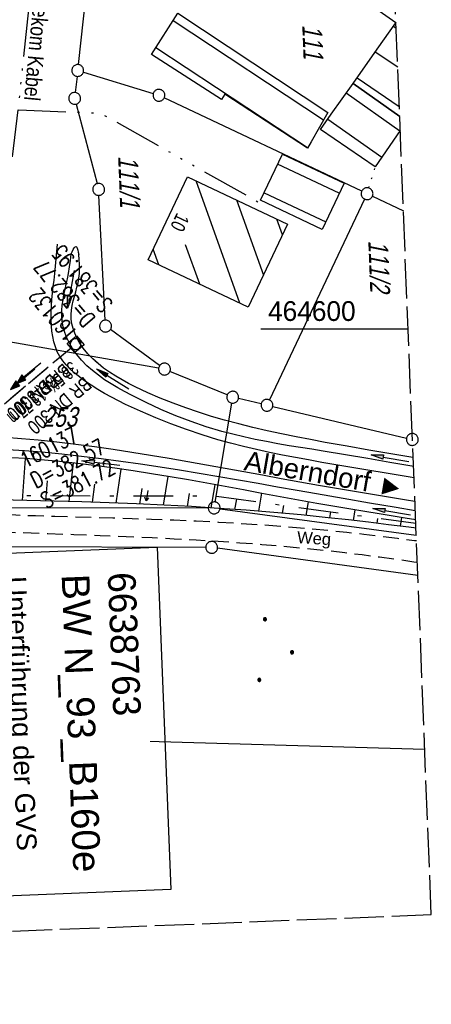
# Model space of a CAD drawing. Extents: x 511155 to 511479, y 464515 to 465450.
# Tile 16 of 41: x 511426 to 511479, y 464515 to 464639. Entities that reach past the tile are written whole.
import ezdxf
from ezdxf.enums import TextEntityAlignment as Align

# ---------------------------------------------------------------- set-up
doc = ezdxf.new("R2010")
doc.units = 0
doc.header["$LTSCALE"] = 10
doc.header["$MEASUREMENT"] = 0
for name, pattern in [('ACAD_ISO14W100', [25.5, 12, -3, 0.5, -3, 0.5, -3, 0.5, -3]), ('AUSGEZOGEN', [0]), ('LT00', [0]), ('LT08', [0.42, 0.2, -0.1, 0.02, -0.1]), ('LT11', [0.3, 0.2, -0.1]), ('LT12', [0.4, 0.3, -0.1]), ('LT14', [0.6, 0.5, -0.1]), ('PUNKTX2_STR', [0.6, 0.1, -0.5]), ('STRICHLINIE2', [0.375, 0.25, -0.125])]:
    doc.linetypes.add(name, pattern=pattern)
doc.layers.get('0').update_dxf_attribs({"linetype": 'LT00'})
for name, color, linetype in [('--EK_FBR', 1, 'LT00'), ('--EK_Halt-Pfeil', 4, 'LT00'), ('--EK_Haltung', 7, 'STRICHLINIE2'), ('--EK_Haltung-Text', 140, 'LT00'), ('--EK_Schacht-Text', 5, 'LT00'), ('--EL_Halt-Pfeil', 4, 'LT00'), ('--EL_Haltung', 182, 'STRICHLINIE2'), ('--EL_Haltung-Text', 182, 'LT00'), ('BW_TEXT_B', 20, 'AUSGEZOGEN'), ('DFK_BEB_SCHR', 254, 'LT00'), ('DFK_BEBAUUNG', 250, 'LT00'), ('DFK_FLUR_NR', 250, 'LT00'), ('DFK_FLURNR_PFEIL', 250, 'LT00'), ('DFK_GZPKT', 250, 'LT00'), ('DFK_HAUSNR', 250, 'LT00'), ('DFK_KATASTER', 250, 'LT00'), ('DFK_NUTZUNG', 250, 'LT00'), ('DFK_NUTZUNGSGRENZE', 70, 'PUNKTX2_STR'), ('DL', 182, 'LT12'), ('DL_PFEIL', 201, 'LT00'), ('DL_TEXT', 182, 'LT00'), ('FELDWEG_TEXT', 1, 'Continuous'), ('GEMEINDEGRENZE', 3, 'LT08'), ('ORTSRICHTUNG', 7, 'Continuous'), ('PFEIL', 140, 'AUSGEZOGEN'), ('TELEKOM', 210, 'ACAD_ISO14W100'), ('TELEKOM_TEXT', 210, 'Continuous'), ('V103_AFBR_BAB', 250, 'LT00'), ('V103_BOESCH', 250, 'LT00'), ('V103_BOSCHUNG', 250, 'LT00'), ('V103_ERDWEG', 250, 'LT11'), ('V103_GRABEN', 250, 'LT00'), ('V103_KA_MULD', 182, 'LT00'), ('V103_RASTER', 250, 'LT00'), ('V104_AFBR_BAB', 250, 'LT00'), ('V104_BOESCH', 250, 'LT00'), ('V104_BOSCHUNG', 250, 'LT00'), ('V104_ERDWEG', 250, 'LT11'), ('V104_GRABEN', 250, 'LT00')]:
    doc.layers.add(name, color=color, linetype=linetype)
doc.layers.add('-BLATT_103-RAND', color=7, linetype='LT14', plot=False)
doc.styles.add('Beschrift', font='ARIAL.TTF')
doc.styles.add('Haltungsbeschriftung', font='ARIAL.TTF', dxfattribs={"width": 0.75})
doc.styles.add('schachtbeschriftung', font='romans.shx', dxfattribs={"width": 0.75, "height": 2})
doc.styles.get("Standard").update_dxf_attribs({"font": 'ARIAL.TTF'})
doc.styles.add('Versorgungsltg', font='ARIAL.TTF', dxfattribs={"width": 0.8, "height": 2})

# ---------------------------------------------------------------- blocks, each defined once
blk = doc.blocks.new('SYMB7060')
at = {"color": 0, "linetype": 'ByBlock'}
for p, q in [((-0.26, 0), (0, 0)), ((-0.08, 0.045), (0, 0)), ((0, 0), (-0.08, -0.045))]:
    blk.add_line(p, q, dxfattribs=at)
blk = doc.blocks.new('SYMB7010')
at = {"color": 0, "linetype": 'ByBlock'}
for points in [[(-0.031408, 0.499213), (-0.093728, 0.49134), (-0.15457, 0.475719), (-0.212975, 0.452595), (-0.268021, 0.422333), (-0.31884, 0.385411), (-0.36463, 0.342411), (-0.40467, 0.29401), (-0.438329, 0.240973), (-0.465074, 0.184136), (-0.484486, 0.124395), (-0.496256, 0.062692), (-0.5002, 0)], [(-0.5002, 0), (-0.496256, -0.062692), (-0.484486, -0.124395), (-0.465075, -0.184136), (-0.438329, -0.240973), (-0.404671, -0.29401), (-0.36463, -0.342411), (-0.31884, -0.385411), (-0.268021, -0.422333), (-0.212975, -0.452595), (-0.154571, -0.475719), (-0.093728, -0.49134), (-0.031408, -0.499213), (0.031408, -0.499213)], [(0.5002, 0), (0.496256, 0.062692), (0.484485, 0.124395), (0.465074, 0.184136), (0.438329, 0.240973), (0.40467, 0.29401), (0.36463, 0.342411), (0.31884, 0.385411), (0.268021, 0.422333), (0.212975, 0.452595), (0.15457, 0.475719), (0.093728, 0.49134), (0.031408, 0.499213), (-0.031408, 0.499213)], [(0.031408, -0.499213), (0.093728, -0.491341), (0.15457, -0.475719), (0.212975, -0.452595), (0.268021, -0.422333), (0.31884, -0.385411), (0.36463, -0.342411), (0.404671, -0.294011), (0.438329, -0.240974), (0.465075, -0.184136), (0.484486, -0.124395), (0.496256, -0.062692), (0.500201, 0)]]:
    blk.add_lwpolyline(points, dxfattribs=at)
blk = doc.blocks.new('Ackerland3')
at = {"layer": 'DFK_NUTZUNG', "color": 0, "linetype": 'ByBlock'}
for p, q in [((-0.15, 2.66), (-0.15, 2.4)), ((-0.1, 2.36), (-0.1, 2.7)), ((-0.05, 2.72), (-0.05, 2.34)), ((0, 2.33), (0, 2.73)), ((0.05, 2.72), (0.05, 2.34)), ((0.1, 2.36), (0.1, 2.7)), ((0.15, 2.66), (0.15, 2.4)), ((0.2, 2.53), (0.2, 2.53)), ((-4, -1.14), (-4, -1.4)), ((-3.95, -1.44), (-3.95, -1.1)), ((-3.9, -1.07), (-3.9, -1.46)), ((-3.85, -1.46), (-3.85, -1.07)), ((-3.8, -1.07), (-3.8, -1.46)), ((-3.75, -1.44), (-3.75, -1.1)), ((-3.7, -1.14), (-3.7, -1.4)), ((3.7, -1.14), (3.7, -1.4)), ((3.75, -1.44), (3.75, -1.1)), ((3.8, -1.07), (3.8, -1.46)), ((3.85, -1.46), (3.85, -1.07)), ((3.9, -1.07), (3.9, -1.46)), ((3.95, -1.44), (3.95, -1.1)), ((4, -1.14), (4, -1.4)), ((-3.65, -1.27), (-3.65, -1.26)), ((4.05, -1.27), (4.05, -1.26))]:
    blk.add_line(p, q, dxfattribs=at)
for points in [[(0.2, 2.53), (0.18, 2.62), (0.12, 2.69), (0.04, 2.73), (-0.04, 2.73), (-0.12, 2.69), (-0.18, 2.62), (-0.2, 2.53), (-0.18, 2.45), (-0.12, 2.38), (-0.04, 2.34), (0.04, 2.34), (0.12, 2.38), (0.18, 2.45), (0.2, 2.53)], [(-3.65, -1.27), (-3.67, -1.18), (-3.73, -1.11), (-3.81, -1.07), (-3.89, -1.07), (-3.97, -1.11), (-4.03, -1.18), (-4.05, -1.27)], [(4.05, -1.27), (4.03, -1.18), (3.97, -1.11), (3.89, -1.07), (3.81, -1.07), (3.73, -1.11), (3.67, -1.18), (3.65, -1.27)], [(-4.05, -1.27), (-4.03, -1.35), (-3.97, -1.42), (-3.89, -1.46), (-3.81, -1.46), (-3.73, -1.42), (-3.67, -1.35), (-3.65, -1.27)], [(3.65, -1.27), (3.67, -1.35), (3.73, -1.42), (3.81, -1.46), (3.89, -1.46), (3.97, -1.42), (4.03, -1.35), (4.05, -1.27)]]:
    blk.add_lwpolyline(points, dxfattribs=at)
blk = doc.blocks.new('Pfreil3')
at = {"layer": 'PFEIL'}
blk.add_hatch(color=256, dxfattribs=at).paths.add_polyline_path([(-1.55, 0.27), (-1.55, -0.27), (0, 0)])
for p, q in [((-1.55, 0), (-4.83, 0)), ((-1.55, -0.27), (-1.55, 0.27)), ((-1.55, 0.27), (0, 0)), ((0, 0), (-1.55, -0.27))]:
    blk.add_line(p, q, dxfattribs=at)
blk = doc.blocks.new('SYMB1210')
at = {"color": 0, "linetype": 'ByBlock'}
blk.add_line((0.018815, -0.179014), (0.055623, -0.17119), dxfattribs=at)
for points in [[(-0.2, -0.2), (-0.2, 0.2), (0.2, 0.2), (0.2, -0.2), (-0.2, -0.2)], [(0.018815, 0.179014), (-0.018815, 0.179014), (-0.055623, 0.17119), (-0.09, 0.155885), (-0.120444, 0.133766), (-0.145623, 0.105801), (-0.164438, 0.073213), (-0.176067, 0.037424), (-0.18, 0)], [(-0.18, 0), (-0.176067, -0.037424), (-0.164438, -0.073213), (-0.145623, -0.105801), (-0.120444, -0.133766), (-0.09, -0.155885), (-0.055623, -0.17119), (-0.018815, -0.179014), (0.018815, -0.179014)], [(0.18, 0), (0.176067, 0.037424), (0.164438, 0.073213), (0.145623, 0.105801), (0.120444, 0.133766), (0.09, 0.155885), (0.055623, 0.17119), (0.018815, 0.179014)], [(0.055623, -0.17119), (0.09, -0.155885), (0.120444, -0.133766), (0.145623, -0.105801), (0.164438, -0.073213), (0.176067, -0.037424), (0.18, 0)]]:
    blk.add_lwpolyline(points, dxfattribs=at)
blk = doc.blocks.new('SYMB0070')
at = {"color": 0, "linetype": 'ByBlock'}
for p, q in [((-0.5, 0), (0.2, 0)), ((0.5, 0), (0.2, 0.1)), ((0.2, 0.1), (0.2, 0)), ((0.468, 0), (0.21, 0.086)), ((0.21, 0.086), (0.21, -0.086)), ((0.21, -0.086), (0.468, 0)), ((0.22, -0.072), (0.437, 0)), ((0.23, -0.058), (0.405, 0)), ((0.24, -0.045), (0.374, 0)), ((0.342, 0), (0.25, 0.031)), ((0.25, 0.031), (0.25, -0.031)), ((0.25, -0.031), (0.342, 0)), ((0.26, -0.017), (0.31, 0)), ((0.27, -0.003), (0.279, 0))]:
    blk.add_line(p, q, dxfattribs=at)
for points in [[(0.2, 0), (0.2, -0.1), (0.5, 0)], [(0.437, 0), (0.22, 0.072), (0.22, -0.072)], [(0.405, 0), (0.23, 0.058), (0.23, -0.058)], [(0.374, 0), (0.24, 0.045), (0.24, -0.045)], [(0.31, 0), (0.26, 0.017), (0.26, -0.017)], [(0.279, 0), (0.27, 0.003), (0.27, -0.003)]]:
    blk.add_lwpolyline(points, dxfattribs=at)

msp = doc.modelspace()

# ---------------------------------------------------------------- linework, layer by layer
at = {"layer": '--EK_FBR'}
for points in [[(511476.35, 464581.17), (511475.88, 464581.25), (511473.07, 464581.7), (511470.27, 464582.16), (511467.47, 464582.63), (511464.68, 464583.11), (511463.02, 464583.41), (511461.37, 464583.72), (511459.71, 464584.03), (511458.07, 464584.37), (511456.42, 464584.73), (511454.79, 464585.12), (511453.16, 464585.53), (511451.54, 464585.98), (511449.55, 464586.59), (511447.58, 464587.25), (511445.62, 464587.97), (511443.69, 464588.74), (511441.78, 464589.57), (511439.89, 464590.44), (511438.99, 464590.88), (511438.1, 464591.34), (511437.22, 464591.82), (511436.36, 464592.32), (511435.51, 464592.86), (511434.68, 464593.43), (511433.88, 464594.04), (511433.34, 464594.48), (511432.84, 464594.94), (511432.36, 464595.43), (511431.93, 464595.96), (511431.56, 464596.52), (511431.25, 464597.1), (511431.01, 464597.72), (511430.81, 464598.36), (511430.67, 464599.02), (511430.57, 464599.69), (511430.5, 464600.36), (511430.46, 464601.2), (511430.47, 464602.04), (511430.5, 464602.87), (511430.57, 464603.7), (511430.65, 464604.53), (511430.74, 464605.35), (511430.84, 464606.18), (511430.94, 464607.01), (511431.03, 464607.94), (511431.11, 464608.87), (511431.19, 464609.8), (511431.26, 464610.73)], [(511476.47, 464578.16), (511475.42, 464578.33), (511472.63, 464578.78), (511469.84, 464579.24), (511467.05, 464579.71), (511464.27, 464580.19), (511461.91, 464580.61), (511459.55, 464581.04), (511457.19, 464581.47), (511454.84, 464581.9), (511452.48, 464582.33), (511450.12, 464582.76), (511447.76, 464583.18), (511445.4, 464583.59), (511443.04, 464583.99), (511440.67, 464584.37), (511438.31, 464584.72), (511435.94, 464585.06), (511433.57, 464585.37), (511431.19, 464585.65), (511428.82, 464585.9), (511426.73, 464586.09), (511424.64, 464586.26)]]:
    msp.add_lwpolyline(points, dxfattribs=at)
at = {"layer": '--EK_Haltung'}
msp.add_line((511432.98, 464597.57), (511423.59, 464589.67), dxfattribs=at)
at = {"layer": '--EL_Haltung'}
msp.add_line((511432.98, 464597.57), (511423.59, 464589.67), dxfattribs=at)
at = {"layer": '-BLATT_103-RAND'}
msp.add_lwpolyline([(511155.19, 465438.82), (511191.77, 464514.55), (511478.54, 464525.89), (511441.97, 465450.17), (511155.19, 465438.82)], dxfattribs=at)
at = {"layer": 'DFK_BEB_SCHR'}
for p, q in [((511464.91, 464626.4), (511445.89, 464638.98)), ((511473.76, 464638.28), (511474.1, 464638.05)), ((511443.72, 464635.61), (511462.9, 464622.93)), ((511474.3, 464633.09), (511471.46, 464635.01)), ((511469.15, 464631.74), (511474.5, 464628.12)), ((511474.57, 464625.01), (511467.78, 464629.8)), ((511465.47, 464626.53), (511472.3, 464621.71)), ((511466.9, 464617.16), (511459.11, 464620.84)), ((511454.32, 464603.26), (511448.79, 464618.73)), ((511457.4, 464617.22), (511465.2, 464613.54)), ((511453.91, 464616.31), (511457.31, 464606.8)), ((511459.73, 464611.91), (511459.02, 464613.88)), ((511444.1, 464608.1), (511443.39, 464610.08)), ((511447.43, 464610.66), (511449.21, 464605.68))]:
    msp.add_line(p, q, dxfattribs=at)
at = {"layer": 'DFK_BEBAUUNG'}
for points in [[(511474.08, 464638.69), (511474.06, 464638.7), (511466.47, 464644.05), (511471.38, 464651.01), (511473.65, 464649.42)], [(511446.5, 464639.93), (511465.47, 464627.39), (511463.37, 464623.65), (511462.87, 464622.88), (511452.45, 464629.71), (511452.01, 464629.02), (511443.15, 464634.73), (511446.5, 464639.93)], [(511474.55, 464626.87), (511468.65, 464631.03), (511471.71, 464635.37), (511474.06, 464638.7)], [(511474.06, 464638.7), (511474.08, 464638.69)], [(511474.62, 464625.08), (511471.45, 464620.48), (511464.54, 464625.22), (511465.9, 464627.14), (511468.65, 464631.03)], [(511468.65, 464631.03), (511474.55, 464626.87)], [(511459.72, 464622.12), (511467.51, 464618.44), (511464.75, 464612.59), (511456.95, 464616.26), (511459.72, 464622.12)], [(511442.75, 464608.74), (511447.72, 464619.24), (511460.36, 464613.25), (511455.39, 464602.75), (511442.75, 464608.74)]]:
    msp.add_lwpolyline(points, dxfattribs=at)
at = {"layer": 'DFK_KATASTER'}
for p, q in [((511433.91, 464633.44), (511434.99, 464642.98)), ((511434.55, 464632.47), (511443.38, 464629.77)), ((511433.75, 464631.94), (511433.52, 464629.91)), ((511433.63, 464628.43), (511436.29, 464618.37)), ((511469.74, 464617.42), (511444.78, 464629.23)), ((511437.31, 464601.1), (511436.52, 464616.89)), ((511470.1, 464616.42), (511458.08, 464591.01)), ((511471.1, 464616.78), (511475.02, 464614.92)), ((511444.06, 464595.04), (511412.17, 464600.64)), ((511444.19, 464595.35), (511437.96, 464599.91)), ((511452.74, 464591.64), (511445.49, 464594.62)), ((511457.03, 464590.5), (511454.16, 464591.18)), ((511451.21, 464578.09), (511453.31, 464590.61)), ((511458.49, 464590.16), (511475.41, 464586.18)), ((511365.99, 464577.56), (511450.34, 464577.35)), ((511451.83, 464577.25), (511476.64, 464573.88)), ((511450.02, 464572.35), (511371.91, 464572.54)), ((511476.84, 464568.81), (511451.51, 464572.25)), ((511367.67, 464550.03), (511477.71, 464546.83))]:
    msp.add_line(p, q, dxfattribs=at)
at = {"layer": 'DFK_NUTZUNGSGRENZE', "ltscale": 0.2}
msp.add_line((511470.64, 464617.82), (511471.45, 464620.48), dxfattribs=at)
at = {"layer": 'DL'}
msp.add_line((511432.98, 464597.57), (511423.59, 464589.67), dxfattribs=at)
at = {"layer": 'GEMEINDEGRENZE', "ltscale": 2.5, "flags": 128}
msp.add_lwpolyline([(511310.96, 464519.26), (511312.44, 464550.53), (511314.02, 464582.96), (511327.22, 464590.54), (511358.91, 464589.09), (511362.89, 464579.07), (511451.19, 464578.85), (511476.58, 464575.4)], dxfattribs=at)
at = {"layer": 'TELEKOM', "ltscale": 0.05, "flags": 128}
for points in [[(511178.72, 464844.15), (511214.68, 464775.7), (511230.15, 464753.42), (511247.83, 464739.78), (511268.45, 464723.99), (511282.64, 464709.81), (511294.69, 464698.04), (511295.85, 464696.02), (511298.35, 464687.79), (511304.27, 464669.42), (511302.9, 464590.12), (511308.9, 464588.69), (511318.77, 464589.21), (511328.89, 464589.73), (511355.75, 464588.45), (511405.22, 464586.67), (511406, 464594.85), (511409.37, 464595.62), (511413.38, 464597.04), (511416.17, 464598.81), (511418.21, 464600.51), (511419.57, 464602.74), (511420.99, 464606.28), (511422.28, 464610.01), (511424.14, 464616.56), (511425.57, 464621.59), (511426.31, 464627.7), (511426.31, 464627.7), (511427.71, 464641.18), (511428.19, 464653.81), (511423.45, 464660.11), (511410.8, 464669.33), (511410.8, 464669.33), (511392.79, 464682.58), (511383.15, 464689.7), (511377.77, 464691.7), (511394.74, 464703.14), (511399.37, 464699.6), (511399.03, 464699.14)], [(511426.32, 464627.7), (511436.68, 464627.3), (511456.61, 464616.09), (511456.14, 464615.14)]]:
    msp.add_lwpolyline(points, dxfattribs=at)
at = {"layer": 'V103_AFBR_BAB'}
for points in [[(511476.35, 464581.17), (511475.88, 464581.25), (511473.07, 464581.7), (511470.27, 464582.16), (511467.47, 464582.63), (511464.68, 464583.11), (511463.02, 464583.41), (511461.37, 464583.72), (511459.71, 464584.03), (511458.07, 464584.37), (511456.42, 464584.73), (511454.79, 464585.12), (511453.16, 464585.53), (511451.54, 464585.98), (511449.55, 464586.59), (511447.58, 464587.25), (511445.62, 464587.97), (511443.69, 464588.74), (511441.78, 464589.57), (511439.89, 464590.44), (511438.99, 464590.88), (511438.1, 464591.34), (511437.22, 464591.82), (511436.36, 464592.32), (511435.51, 464592.86), (511434.68, 464593.43), (511433.88, 464594.04), (511433.34, 464594.48), (511432.84, 464594.94), (511432.36, 464595.43), (511431.93, 464595.96), (511431.56, 464596.52), (511431.25, 464597.1), (511431.01, 464597.72), (511430.81, 464598.36), (511430.67, 464599.02), (511430.57, 464599.69), (511430.5, 464600.36), (511430.46, 464601.2), (511430.47, 464602.04), (511430.5, 464602.87), (511430.57, 464603.7), (511430.65, 464604.53), (511430.74, 464605.35), (511430.84, 464606.18), (511430.94, 464607.01), (511431.03, 464607.94), (511431.11, 464608.87), (511431.19, 464609.8), (511431.26, 464610.73)], [(511476.47, 464578.16), (511475.42, 464578.33), (511472.63, 464578.78), (511469.84, 464579.24), (511467.05, 464579.71), (511464.27, 464580.19), (511461.91, 464580.61), (511459.55, 464581.04), (511457.19, 464581.47), (511454.84, 464581.9), (511452.48, 464582.33), (511450.12, 464582.76), (511447.76, 464583.18), (511445.4, 464583.59), (511443.04, 464583.99), (511440.67, 464584.37), (511438.31, 464584.72), (511435.94, 464585.06), (511433.57, 464585.37), (511431.19, 464585.65), (511428.82, 464585.9), (511426.73, 464586.09), (511424.64, 464586.26)]]:
    msp.add_lwpolyline(points, dxfattribs=at)
at = {"layer": 'V103_BOESCH'}
msp.add_lwpolyline([(511476.61, 464574.78), (511475.69, 464574.9), (511473.15, 464575.22), (511470.61, 464575.53), (511468.07, 464575.83), (511465.52, 464576.11), (511462.07, 464576.46), (511458.61, 464576.77), (511455.15, 464577.05), (511451.68, 464577.29), (511448.22, 464577.51), (511444.75, 464577.69), (511441.28, 464577.86), (511437.8, 464577.99), (511434.33, 464578.11), (511430.86, 464578.21), (511427.38, 464578.29), (511423.91, 464578.35)], dxfattribs=at)
at = {"layer": 'V103_BOSCHUNG'}
for p, q in [((511427.18, 464583.59), (511426.8, 464578.3)), ((511433.26, 464583.04), (511432.7, 464578.16)), ((511439.28, 464582.26), (511438.65, 464577.96)), ((511445.24, 464581.32), (511444.64, 464577.7)), ((511429.98, 464580.79), (511429.75, 464578.23)), ((511435.97, 464580.37), (511435.67, 464578.07)), ((511441.95, 464579.82), (511441.64, 464577.84)), ((511451.17, 464580.28), (511450.65, 464577.36)), ((511447.93, 464579.18), (511447.65, 464577.54)), ((511457.07, 464579.2), (511456.67, 464576.93)), ((511453.89, 464578.45), (511453.66, 464577.16)), ((511459.85, 464577.67), (511459.67, 464576.68)), ((511462.97, 464578.12), (511462.67, 464576.4)), ((511465.79, 464576.85), (511465.67, 464576.1)), ((511468.88, 464577.1), (511468.66, 464575.76)), ((511471.74, 464576.01), (511471.64, 464575.41)), ((511474.79, 464576.13), (511474.62, 464575.04))]:
    msp.add_line(p, q, dxfattribs=at)
at = {"layer": 'V103_GRABEN'}
for points in [[(511433, 464609.47), (511433.14, 464609.76), (511433.27, 464610.02), (511433.4, 464610.24), (511433.52, 464610.38), (511433.62, 464610.42), (511433.71, 464610.35), (511433.78, 464610.19), (511433.84, 464609.96), (511433.9, 464609.69), (511433.95, 464609.39)], [(511476.3, 464582.58), (511476.09, 464582.62), (511473.3, 464583.11), (511470.5, 464583.59), (511467.69, 464584.07), (511464.88, 464584.53), (511463.44, 464584.76), (511462, 464584.99), (511460.56, 464585.22), (511459.12, 464585.47), (511457.69, 464585.73), (511456.26, 464586.02), (511454.85, 464586.32), (511453.44, 464586.66), (511452.04, 464587.03), (511450.09, 464587.61), (511448.16, 464588.27), (511446.25, 464589.01), (511444.36, 464589.81), (511442.48, 464590.68), (511440.61, 464591.62), (511439.75, 464592.07), (511438.89, 464592.55), (511438.05, 464593.04), (511437.23, 464593.57), (511436.44, 464594.12), (511435.69, 464594.71), (511434.98, 464595.34), (511434.32, 464596.02), (511433.71, 464596.75), (511433.16, 464597.53), (511432.79, 464598.18), (511432.47, 464598.85), (511432.2, 464599.54), (511432, 464600.26), (511431.87, 464600.98), (511431.82, 464601.64), (511431.82, 464602.31), (511431.88, 464602.98), (511431.97, 464603.65), (511432.09, 464604.32), (511432.23, 464604.99), (511432.38, 464605.67), (511432.52, 464606.34), (511432.65, 464607.01), (511432.79, 464607.83), (511432.9, 464608.65), (511433, 464609.47)], [(511476.25, 464583.71), (511476.19, 464583.72), (511473.43, 464584.18), (511470.66, 464584.66), (511467.89, 464585.14), (511465.12, 464585.64), (511463.28, 464585.99), (511461.45, 464586.34), (511459.62, 464586.72), (511457.8, 464587.11), (511455.99, 464587.53), (511454.19, 464587.97), (511452.39, 464588.45), (511450.75, 464588.93), (511449.11, 464589.44), (511447.49, 464589.99), (511445.88, 464590.59), (511444.27, 464591.23), (511442.68, 464591.92), (511441.1, 464592.68), (511440.27, 464593.1), (511439.45, 464593.54), (511438.65, 464594), (511437.86, 464594.5), (511437.11, 464595.03), (511436.4, 464595.6), (511435.72, 464596.21), (511435.1, 464596.86), (511434.53, 464597.57), (511434.03, 464598.33), (511433.72, 464598.87), (511433.46, 464599.44), (511433.25, 464600.03), (511433.1, 464600.62), (511433.01, 464601.23), (511433, 464601.8), (511433.05, 464602.38), (511433.14, 464602.95), (511433.27, 464603.53), (511433.41, 464604.1), (511433.57, 464604.68), (511433.73, 464605.26), (511433.87, 464605.84), (511433.98, 464606.42), (511434.05, 464607), (511434.07, 464607.6), (511434.05, 464608.19), (511434.01, 464608.79), (511433.95, 464609.39)], [(511424.93, 464584.75), (511427.12, 464584.6), (511429.31, 464584.42), (511431.81, 464584.18), (511434.3, 464583.91), (511436.79, 464583.61), (511439.28, 464583.28), (511441.76, 464582.93), (511444.24, 464582.56), (511446.72, 464582.17), (511449.2, 464581.76), (511451.68, 464581.34), (511454.15, 464580.91), (511456.63, 464580.47), (511459.1, 464580.03), (511461.57, 464579.59), (511464.04, 464579.15), (511467.39, 464578.57), (511470.73, 464578), (511474.08, 464577.43), (511476.52, 464577.01)], [(511476.57, 464575.85), (511475.24, 464576.06), (511472.44, 464576.51), (511469.65, 464576.97), (511466.86, 464577.44), (511464.07, 464577.92), (511461.75, 464578.34), (511459.43, 464578.76), (511457.11, 464579.19), (511454.79, 464579.62), (511452.47, 464580.05), (511450.15, 464580.47), (511447.83, 464580.88), (511445.51, 464581.28), (511443.18, 464581.66), (511440.85, 464582.03), (511438.53, 464582.37), (511436.19, 464582.69), (511433.86, 464582.97), (511431.52, 464583.22), (511429.18, 464583.44), (511427.29, 464583.58), (511425.4, 464583.7)]]:
    msp.add_lwpolyline(points, dxfattribs=at)
at = {"layer": 'V103_RASTER'}
msp.add_line((511456.97, 464600), (511475.61, 464600), dxfattribs=at)
at = {"layer": 'V104_AFBR_BAB'}
for points in [[(511476.35, 464581.17), (511475.88, 464581.25), (511473.07, 464581.7), (511470.27, 464582.16), (511467.47, 464582.63), (511464.68, 464583.11), (511463.02, 464583.41), (511461.37, 464583.72), (511459.71, 464584.03), (511458.07, 464584.37), (511456.42, 464584.73), (511454.79, 464585.12), (511453.16, 464585.53), (511451.54, 464585.98), (511449.55, 464586.59), (511447.58, 464587.25), (511445.62, 464587.97), (511443.69, 464588.74), (511441.78, 464589.57), (511439.89, 464590.44), (511438.99, 464590.88), (511438.1, 464591.34), (511437.22, 464591.82), (511436.36, 464592.32), (511435.51, 464592.86), (511434.68, 464593.43), (511433.88, 464594.04), (511433.34, 464594.48), (511432.84, 464594.94), (511432.36, 464595.43), (511431.93, 464595.96), (511431.68, 464596.33)], [(511476.47, 464578.16), (511475.42, 464578.33), (511472.63, 464578.78), (511469.84, 464579.24), (511467.05, 464579.71), (511464.27, 464580.19), (511461.91, 464580.61), (511459.55, 464581.04), (511457.19, 464581.47), (511454.84, 464581.9), (511452.48, 464582.33), (511450.12, 464582.76), (511447.76, 464583.18), (511445.4, 464583.59), (511443.04, 464583.99), (511440.67, 464584.37), (511438.31, 464584.72), (511435.94, 464585.06), (511433.57, 464585.37), (511431.19, 464585.65), (511428.82, 464585.9), (511426.73, 464586.09), (511424.64, 464586.26)]]:
    msp.add_lwpolyline(points, dxfattribs=at)
at = {"layer": 'V104_BOESCH'}
msp.add_lwpolyline([(511476.61, 464574.78), (511475.69, 464574.9), (511473.15, 464575.22), (511470.61, 464575.53), (511468.07, 464575.83), (511465.52, 464576.11), (511462.07, 464576.46), (511458.61, 464576.77), (511455.15, 464577.05), (511451.68, 464577.29), (511448.22, 464577.51), (511444.75, 464577.69), (511441.28, 464577.86), (511437.8, 464577.99), (511434.33, 464578.11), (511430.86, 464578.21), (511427.38, 464578.29), (511423.91, 464578.35)], dxfattribs=at)
at = {"layer": 'V104_BOSCHUNG'}
for p, q in [((511427.18, 464583.59), (511426.8, 464578.3)), ((511433.26, 464583.04), (511432.7, 464578.16)), ((511439.28, 464582.26), (511438.65, 464577.96)), ((511445.24, 464581.32), (511444.64, 464577.7)), ((511429.98, 464580.79), (511429.75, 464578.23)), ((511435.97, 464580.37), (511435.67, 464578.07)), ((511441.95, 464579.82), (511441.64, 464577.84)), ((511451.17, 464580.28), (511450.65, 464577.36)), ((511447.93, 464579.18), (511447.65, 464577.54)), ((511457.07, 464579.2), (511456.67, 464576.93)), ((511453.89, 464578.45), (511453.66, 464577.16)), ((511459.85, 464577.67), (511459.67, 464576.68)), ((511462.97, 464578.12), (511462.67, 464576.4)), ((511465.79, 464576.85), (511465.67, 464576.1)), ((511468.88, 464577.1), (511468.66, 464575.76)), ((511471.74, 464576.01), (511471.64, 464575.41)), ((511474.79, 464576.13), (511474.62, 464575.04))]:
    msp.add_line(p, q, dxfattribs=at)
at = {"layer": 'V104_GRABEN'}
for points in [[(511476.3, 464582.58), (511476.09, 464582.62), (511473.3, 464583.11), (511470.5, 464583.59), (511467.69, 464584.07), (511464.88, 464584.53), (511463.44, 464584.76), (511462, 464584.99), (511460.56, 464585.22), (511459.12, 464585.47), (511457.69, 464585.73), (511456.26, 464586.02), (511454.85, 464586.32), (511453.44, 464586.66), (511452.04, 464587.03), (511450.09, 464587.61), (511448.16, 464588.27), (511446.25, 464589.01), (511444.36, 464589.81), (511442.48, 464590.68), (511440.61, 464591.62), (511439.75, 464592.07), (511438.89, 464592.55), (511438.05, 464593.04), (511437.23, 464593.57), (511436.44, 464594.12), (511435.69, 464594.71), (511434.98, 464595.34), (511434.32, 464596.02), (511434.27, 464596.08)], [(511476.25, 464583.71), (511476.19, 464583.72), (511473.43, 464584.18), (511470.66, 464584.66), (511467.89, 464585.14), (511465.12, 464585.64), (511463.28, 464585.99), (511461.45, 464586.34), (511459.62, 464586.72), (511457.8, 464587.11), (511455.99, 464587.53), (511454.19, 464587.97), (511452.39, 464588.45), (511450.75, 464588.93), (511449.11, 464589.44), (511447.49, 464589.99), (511445.88, 464590.59), (511444.27, 464591.23), (511442.68, 464591.92), (511441.1, 464592.68), (511440.27, 464593.1), (511439.45, 464593.54), (511438.65, 464594), (511437.86, 464594.5), (511437.11, 464595.03), (511436.4, 464595.6), (511436.05, 464595.91)], [(511424.93, 464584.75), (511427.12, 464584.6), (511429.31, 464584.42), (511431.81, 464584.18), (511434.3, 464583.91), (511436.79, 464583.61), (511439.28, 464583.28), (511441.76, 464582.93), (511444.24, 464582.56), (511446.72, 464582.17), (511449.2, 464581.76), (511451.68, 464581.34), (511454.15, 464580.91), (511456.63, 464580.47), (511459.1, 464580.03), (511461.57, 464579.59), (511464.04, 464579.15), (511467.39, 464578.57), (511470.73, 464578), (511474.08, 464577.43), (511476.52, 464577.01)], [(511476.57, 464575.85), (511475.24, 464576.06), (511472.44, 464576.51), (511469.65, 464576.97), (511466.86, 464577.44), (511464.07, 464577.92), (511461.75, 464578.34), (511459.43, 464578.76), (511457.11, 464579.19), (511454.79, 464579.62), (511452.47, 464580.05), (511450.15, 464580.47), (511447.83, 464580.88), (511445.51, 464581.28), (511443.18, 464581.66), (511440.85, 464582.03), (511438.53, 464582.37), (511436.19, 464582.69), (511433.86, 464582.97), (511431.52, 464583.22), (511429.18, 464583.44), (511427.29, 464583.58), (511425.4, 464583.7)]]:
    msp.add_lwpolyline(points, dxfattribs=at)

# ---------------------------------------------------------------- block references
at = {"layer": '--EK_Halt-Pfeil', "xscale": 4.000000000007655, "yscale": 4, "zscale": 4, "rotation": 220.0726599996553}
msp.add_blockref('SYMB0070', (511427.64, 464594.39), dxfattribs=at)
at = {"layer": '--EL_Halt-Pfeil', "xscale": 4.000000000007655, "yscale": 4, "zscale": 4, "rotation": 220.0726599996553}
msp.add_blockref('SYMB0070', (511426.86, 464593.62), dxfattribs=at)
at = {"layer": 'DFK_FLURNR_PFEIL', "xscale": 5, "yscale": 5, "zscale": 5, "rotation": 261.028309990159}
msp.add_blockref('SYMB7060', (511442.48, 464578.26), dxfattribs=at)
at = {"layer": 'DFK_GZPKT', "xscale": 1.500000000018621, "yscale": 1.5, "zscale": 1.5, "rotation": 264.7377099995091}
for p in [(511433.83, 464632.69), (511433.44, 464629.16), (511444.1, 464629.55), (511436.48, 464617.64), (511470.42, 464617.1), (511437.35, 464600.35), (511444.8, 464594.91), (511453.43, 464591.35), (511457.76, 464590.33), (511476.14, 464586.01), (511451.09, 464577.35), (511450.77, 464572.35)]:
    msp.add_blockref('SYMB7010', p, dxfattribs=at)
at = {"layer": 'DFK_NUTZUNG', "rotation": 264.7376999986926}
msp.add_blockref('Ackerland3', (511458.41, 464559.31), dxfattribs=at)
at = {"layer": 'DL_PFEIL', "xscale": 4.000000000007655, "yscale": 4, "zscale": 4, "rotation": 220.0726599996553}
msp.add_blockref('SYMB0070', (511426.86, 464593.62), dxfattribs=at)
at = {"layer": 'PFEIL'}
for p, rotation in [((511432.53, 464602.62), 259.477134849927), ((511436.19, 464594.94), 148.2855018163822), ((511434.36, 464583.32), 173.3653592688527), ((511470.93, 464584.05), 169.9570970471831), ((511471.14, 464577.28), 170.4799746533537)]:
    msp.add_blockref('Pfreil3', p, dxfattribs=dict(at, rotation=rotation))
at = {"layer": 'V103_KA_MULD', "xscale": 3.800000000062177, "yscale": 3.799999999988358, "zscale": 3.8, "rotation": 309.8492880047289}
msp.add_blockref('SYMB1210', (511433.56, 464598.06), dxfattribs=at)

# ---------------------------------------------------------------- texts
at = {"layer": '--EK_Haltung-Text', "style": 'Haltungsbeschriftung'}
for s, width, p in [('38.5‰ 13.77m', 0.65, (511432.96, 464596)), ('BR DN 300', 0.75, (511434.61, 464594.04))]:
    msp.add_text(s, height=1.8, rotation=-139.9273, dxfattribs=dict(at, width=width)).set_placement(p)
at = {"layer": '--EK_Schacht-Text', "style": 'schachtbeschriftung', "width": 0.75}
for s, rotation, p in [('S=381.95', -229.9273, (511438.38, 464603.17)), ('D=382.77', -229.9273, (511436.18, 464601.31)), ('160132', -229.9273, (511433.97, 464599.46)), ('160137', 27.1937, (511427.21, 464582.36)), ('D=382.57', 27.1937, (511428.53, 464579.79)), ('S=381.72', 27.1937, (511429.84, 464577.23))]:
    msp.add_text(s, height=2, rotation=rotation, dxfattribs=at).set_placement(p)
at = {"layer": '--EL_Haltung-Text', "style": 'Haltungsbeschriftung', "width": 0.75}
msp.add_text('BR DN 300', height=1.8, rotation=-139.9273, dxfattribs=at).set_placement((511432, 464595.73))
at = {"layer": 'DFK_FLUR_NR', "oblique": 13.754, "width": 0.75}
for s, rotation, p in [('111', 272.2662, (511462.22, 464638.46)), ('111/1', 272.2662, (511438.94, 464621.87)), ('111/2', 272.2662, (511470.57, 464611.17)), ('253', 0.0012, (511429.37, 464587.61))]:
    msp.add_text(s, height=2.5, rotation=rotation, dxfattribs=at).set_placement(p)
at = {"layer": 'DFK_HAUSNR', "width": 0.75}
msp.add_text('10', height=1.8, rotation=-115.3308, dxfattribs=at).set_placement((511446.39, 464614.78))
at = {"layer": 'DL_TEXT', "style": 'Haltungsbeschriftung', "width": 0.75}
msp.add_text('BR 300', height=1.8, rotation=-139.9273, dxfattribs=at).set_placement((511430.43, 464594.42))
at = {"layer": 'FELDWEG_TEXT', "insert": (511461.49, 464572.46), "char_height": 1.5, "attachment_point": 7, "rotation": 356.1176, "style": 'Beschrift'}
msp.add_mtext('Weg', dxfattribs=at)
at = {"layer": 'ORTSRICHTUNG', "insert": (511464.85, 464580.33), "char_height": 2.5, "attachment_point": 8, "rotation": 350.1494, "style": 'Beschrift'}
msp.add_mtext('Alberndorf ►', dxfattribs=at)
at = {"layer": 'TELEKOM_TEXT', "style": 'Versorgungsltg', "width": 0.8}
msp.add_text('Telekom Kabel', height=2, rotation=264.6092, dxfattribs=at).set_placement((511427.73, 464636.38), align=Align.CENTER)
at = {"layer": 'V103_RASTER', "width": 0.951}
msp.add_text(' 464600', height=2.5, rotation=-0.0005, dxfattribs=at).set_placement((511456.97, 464601))

# ---------------------------------------------------------------- next in the draw order: texts
at = {"layer": 'BW_TEXT_B', "insert": (511441.12, 464569.29), "char_height": 2, "width": 37.9677, "attachment_point": 1, "rotation": 272.2662, "style": 'Beschrift', "bg_fill": 3, "box_fill_scale": 1.5, "bg_fill_color": 256, "bg_fill_transparency": 0}
msp.add_mtext('\\pt20;{\\Funir_o|c0;\\H1.75x;6638763\\fArial|b0|i0|c238|p34;\\H0.5714x;\\P\\ptz;\\H1.75x;BW N_93_B\\fArial|b0|i0|c0|p34;160e\\fArial|b0|i0|c238|p34;\\W0.8;\\P\\H0.3714x;\\W1;\\P\\fArial|b0|i0|c0|p34;\\H1.924x;Unterführung der GVS Kronstetten - Alberndorf\\fArial|b0|i0|c238|p34;\\P\\H0.1999x;\\P\\pt8,20;\\H3.602x;K\\fArial|b0|i0|c0|p34;m^I^I\\fArial|b0|i0|c238|p34;1\\fArial|b0|i0|c0|p34;60.937\\fArial|b0|i0|c238|p34;\\PBw.Wi\\fArial|b0|i0|c0|p34;.^I^I100.00\\fArial|b0|i0|c238|p34; gon\\PL.W.^I\\fArial|b0|i0|c0|p34;                 8.98 m\\fArial|b0|i0|c238|p34;\\P\\fArial|b0|i0|c0|p34;L.H.^I                 4.69 m}', dxfattribs=at)

# ---------------------------------------------------------------- next in the draw order: linework, layer by layer
at = {"layer": 'BW_TEXT_B'}
msp.add_lwpolyline([(511443.89, 464572.36), (511445.6, 464529.08), (511406.8, 464527.49), (511405.08, 464570.82)], close=True, dxfattribs=at)
at = {"layer": 'V103_ERDWEG', "flags": 128}
for points in [[(511364.3, 464521.37), (511364.32, 464522.93), (511364.31, 464525.59), (511364.28, 464528.26), (511364.21, 464530.93), (511364.13, 464533.59), (511364.02, 464536.25), (511363.89, 464538.9), (511363.75, 464541.54), (511363.64, 464543.39), (511363.52, 464545.24), (511363.4, 464547.09), (511363.29, 464548.94), (511363.17, 464550.79), (511363.07, 464552.65), (511362.97, 464554.52), (511362.88, 464556.41), (511362.81, 464558.31), (511362.75, 464560.23), (511362.73, 464561.2), (511362.72, 464562.17), (511362.74, 464563.14), (511362.78, 464564.09), (511362.87, 464565.04), (511363.01, 464565.97), (511363.21, 464566.87), (511363.48, 464567.75), (511363.83, 464568.6), (511364.29, 464569.46), (511364.84, 464570.29), (511365.46, 464571.06), (511366.17, 464571.8), (511366.93, 464572.48), (511367.75, 464573.11), (511368.61, 464573.7), (511369.51, 464574.23), (511370.43, 464574.7), (511371.38, 464575.12), (511372.5, 464575.54), (511373.63, 464575.89), (511374.77, 464576.17), (511375.92, 464576.39), (511377.08, 464576.56), (511378.25, 464576.69), (511379.42, 464576.79), (511380.59, 464576.85), (511381.77, 464576.9), (511382.94, 464576.93), (511384.12, 464576.96), (511386.17, 464577.01), (511388.22, 464577.07), (511390.27, 464577.12), (511392.31, 464577.17), (511394.35, 464577.21), (511396.39, 464577.25), (511398.43, 464577.27), (511400.48, 464577.27), (511402.78, 464577.26), (511405.09, 464577.22), (511407.4, 464577.16), (511409.71, 464577.09), (511412.02, 464577.01), (511414.33, 464576.92), (511416.64, 464576.82), (511418.95, 464576.72), (511421.26, 464576.63), (511423.57, 464576.54), (511426.02, 464576.45), (511428.47, 464576.37), (511430.92, 464576.3), (511433.37, 464576.23), (511435.81, 464576.16), (511438.26, 464576.09), (511440.71, 464576.01), (511443.16, 464575.93), (511445.99, 464575.82), (511448.81, 464575.7), (511451.64, 464575.56), (511454.47, 464575.39), (511457.29, 464575.21), (511460.11, 464575), (511462.93, 464574.76), (511465.75, 464574.5), (511467.88, 464574.27), (511470.01, 464574.03), (511472.14, 464573.78), (511474.27, 464573.51), (511476.4, 464573.24), (511476.67, 464573.21)], [(511476.78, 464570.44), (511476.34, 464570.5), (511474.16, 464570.81), (511471.98, 464571.1), (511469.79, 464571.39), (511467.61, 464571.66), (511465.42, 464571.91), (511462.66, 464572.2), (511459.89, 464572.46), (511457.12, 464572.69), (511454.35, 464572.9), (511451.58, 464573.08), (511448.81, 464573.25), (511446.04, 464573.4), (511443.26, 464573.54), (511439.95, 464573.69), (511436.65, 464573.83), (511433.34, 464573.95), (511430.03, 464574.07), (511426.72, 464574.18), (511423.41, 464574.29), (511420.14, 464574.38), (511416.87, 464574.48), (511413.59, 464574.56), (511410.32, 464574.64), (511407.05, 464574.7), (511403.79, 464574.76), (511400.53, 464574.79), (511398.19, 464574.81), (511395.86, 464574.82), (511393.52, 464574.82), (511391.18, 464574.81), (511388.83, 464574.8), (511386.47, 464574.78), (511384.09, 464574.76), (511382.94, 464574.75), (511381.79, 464574.73), (511380.63, 464574.69), (511379.49, 464574.63), (511378.34, 464574.53), (511377.21, 464574.39), (511376.08, 464574.21), (511374.97, 464573.97), (511373.88, 464573.66), (511372.8, 464573.28), (511371.74, 464572.82), (511370.91, 464572.39), (511370.09, 464571.9), (511369.31, 464571.35), (511368.58, 464570.75), (511367.9, 464570.11), (511367.28, 464569.41), (511366.74, 464568.68), (511366.28, 464567.89), (511365.92, 464567.12), (511365.65, 464566.32), (511365.43, 464565.48), (511365.28, 464564.63), (511365.17, 464563.76), (511365.1, 464562.88), (511365.07, 464561.98), (511365.06, 464561.08), (511365.06, 464560.19), (511365.09, 464558.43), (511365.15, 464556.69), (511365.22, 464554.96), (511365.31, 464553.25), (511365.41, 464551.54), (511365.52, 464549.85), (511365.63, 464548.16), (511365.74, 464546.47), (511365.86, 464544.79), (511365.96, 464543.1), (511366.06, 464541.41), (511366.17, 464539.11), (511366.26, 464536.81), (511366.33, 464534.5), (511366.37, 464532.18), (511366.41, 464529.86), (511366.43, 464527.54), (511366.43, 464525.22), (511366.43, 464522.89), (511366.41, 464521.46)]]:
    msp.add_lwpolyline(points, dxfattribs=at)
at = {"layer": 'V104_ERDWEG', "flags": 128}
for points in [[(511364.3, 464521.37), (511364.32, 464522.93), (511364.31, 464525.59), (511364.28, 464528.26), (511364.21, 464530.93), (511364.13, 464533.59), (511364.02, 464536.25), (511363.89, 464538.9), (511363.75, 464541.54), (511363.64, 464543.39), (511363.52, 464545.24), (511363.4, 464547.09), (511363.29, 464548.94), (511363.17, 464550.79), (511363.07, 464552.65), (511362.97, 464554.52), (511362.88, 464556.41), (511362.81, 464558.31), (511362.75, 464560.23), (511362.73, 464561.2), (511362.72, 464562.17), (511362.74, 464563.14), (511362.78, 464564.09), (511362.87, 464565.04), (511363.01, 464565.97), (511363.21, 464566.87), (511363.48, 464567.75), (511363.83, 464568.6), (511364.29, 464569.46), (511364.84, 464570.29), (511365.46, 464571.06), (511366.17, 464571.8), (511366.93, 464572.48), (511367.75, 464573.11), (511368.61, 464573.7), (511369.51, 464574.23), (511370.43, 464574.7), (511371.38, 464575.12), (511372.5, 464575.54), (511373.63, 464575.89), (511374.77, 464576.17), (511375.92, 464576.39), (511377.08, 464576.56), (511378.25, 464576.69), (511379.42, 464576.79), (511380.59, 464576.85), (511381.77, 464576.9), (511382.94, 464576.93), (511384.12, 464576.96), (511386.17, 464577.01), (511388.22, 464577.07), (511390.27, 464577.12), (511392.31, 464577.17), (511394.35, 464577.21), (511396.39, 464577.25), (511398.43, 464577.27), (511400.48, 464577.27), (511402.78, 464577.26), (511405.09, 464577.22), (511407.4, 464577.16), (511409.71, 464577.09), (511412.02, 464577.01), (511414.33, 464576.92), (511416.64, 464576.82), (511418.95, 464576.72), (511421.26, 464576.63), (511423.57, 464576.54), (511426.02, 464576.45), (511428.47, 464576.37), (511430.92, 464576.3), (511433.37, 464576.23), (511435.81, 464576.16), (511438.26, 464576.09), (511440.71, 464576.01), (511443.16, 464575.93), (511445.99, 464575.82), (511448.81, 464575.7), (511451.64, 464575.56), (511454.47, 464575.39), (511457.29, 464575.21), (511460.11, 464575), (511462.93, 464574.76), (511465.75, 464574.5), (511467.88, 464574.27), (511470.01, 464574.03), (511472.14, 464573.78), (511474.27, 464573.51), (511476.4, 464573.24), (511476.67, 464573.21)], [(511476.78, 464570.44), (511476.34, 464570.5), (511474.16, 464570.81), (511471.98, 464571.1), (511469.79, 464571.39), (511467.61, 464571.66), (511465.42, 464571.91), (511462.66, 464572.2), (511459.89, 464572.46), (511457.12, 464572.69), (511454.35, 464572.9), (511451.58, 464573.08), (511448.81, 464573.25), (511446.04, 464573.4), (511443.26, 464573.54), (511439.95, 464573.69), (511436.65, 464573.83), (511433.34, 464573.95), (511430.03, 464574.07), (511426.72, 464574.18), (511423.41, 464574.29), (511420.14, 464574.38), (511416.87, 464574.48), (511413.59, 464574.56), (511410.32, 464574.64), (511407.05, 464574.7), (511403.79, 464574.76), (511400.53, 464574.79), (511398.19, 464574.81), (511395.86, 464574.82), (511393.52, 464574.82), (511391.18, 464574.81), (511388.83, 464574.8), (511386.47, 464574.78), (511384.09, 464574.76), (511382.94, 464574.75), (511381.79, 464574.73), (511380.63, 464574.69), (511379.49, 464574.63), (511378.34, 464574.53), (511377.21, 464574.39), (511376.08, 464574.21), (511374.97, 464573.97), (511373.88, 464573.66), (511372.8, 464573.28), (511371.74, 464572.82), (511370.91, 464572.39), (511370.09, 464571.9), (511369.31, 464571.35), (511368.58, 464570.75), (511367.9, 464570.11), (511367.28, 464569.41), (511366.74, 464568.68), (511366.28, 464567.89), (511365.92, 464567.12), (511365.65, 464566.32), (511365.43, 464565.48), (511365.28, 464564.63), (511365.17, 464563.76), (511365.1, 464562.88), (511365.07, 464561.98), (511365.06, 464561.08), (511365.06, 464560.19), (511365.09, 464558.43), (511365.15, 464556.69), (511365.22, 464554.96), (511365.31, 464553.25), (511365.41, 464551.54), (511365.52, 464549.85), (511365.63, 464548.16), (511365.74, 464546.47), (511365.86, 464544.79), (511365.96, 464543.1), (511366.06, 464541.41), (511366.17, 464539.11), (511366.26, 464536.81), (511366.33, 464534.5), (511366.37, 464532.18), (511366.41, 464529.86), (511366.43, 464527.54), (511366.43, 464525.22), (511366.43, 464522.89), (511366.41, 464521.46)]]:
    msp.add_lwpolyline(points, dxfattribs=at)

doc.saveas('drawing.dxf')
